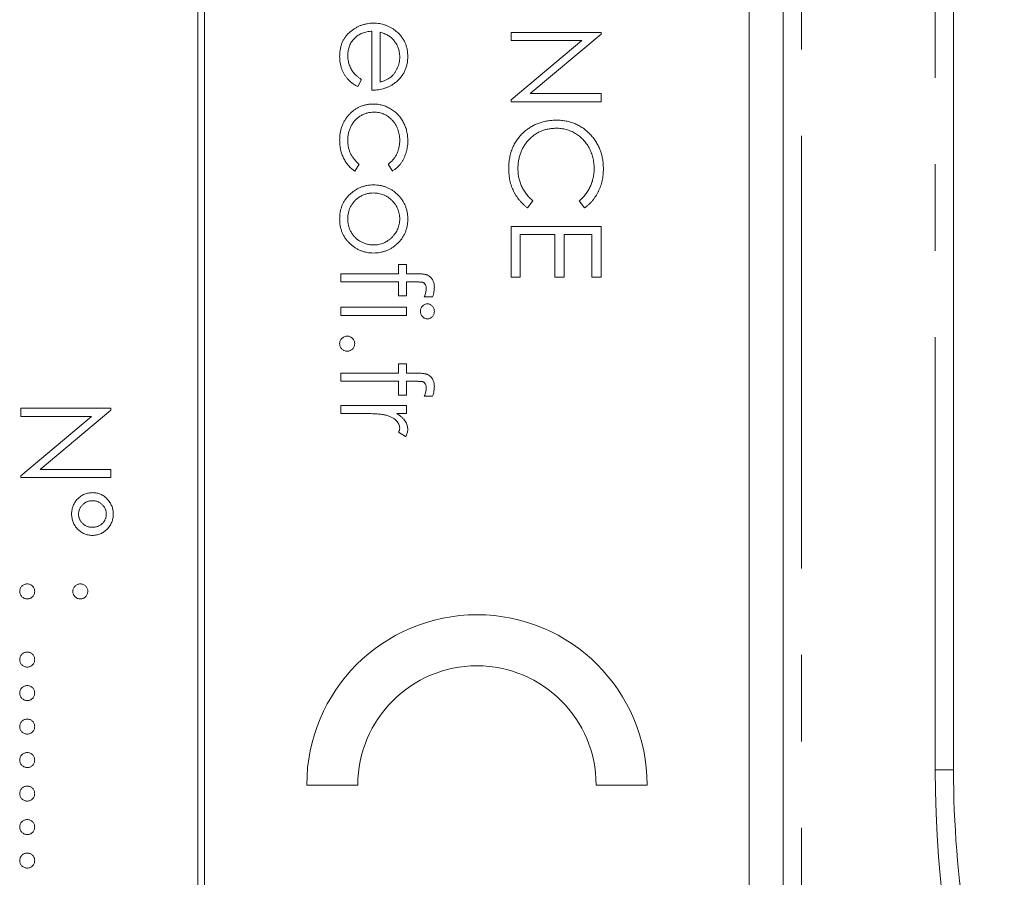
# Model space of a CAD drawing. Header units: millimetres. Extents: x -21 to 335, y -21 to 379.
# Tile 14 of 30: x 49 to 63, y 250 to 262. Entities that reach past the tile are written whole.
import ezdxf

# ---------------------------------------------------------------- set-up
doc = ezdxf.new("R2010")
doc.units = ezdxf.units.MM
doc.linetypes.add('PHANTOM', pattern=[12.7, 6.35, -1.27, 1.27, -1.27, 1.27, -1.27])

msp = doc.modelspace()

# ---------------------------------------------------------------- linework, layer by layer
at = {"color": 7, "linetype": 'Continuous', "lineweight": 15}
for p, q in [((59.75, 304.19), (59.75, 240.19)), ((62.25, 304.19), (62.25, 251.394)), ((51.15, 300.17), (51.15, 240.17)), ((51.25, 240.17), (51.25, 300.17)), ((59.25, 242.17), (59.25, 298.17)), ((53.708, 261.373), (53.708, 262.238)), ((53.827, 262.225), (53.827, 261.491)), ((55.75, 262.221), (57.073, 262.221)), ((55.75, 262.102), (55.75, 262.221)), ((57.073, 262.221), (57.073, 262.196)), ((55.75, 261.23), (56.789, 262.102)), ((56.789, 262.102), (55.75, 262.102)), ((57.073, 262.196), (56.032, 261.322)), ((53.555, 261.529), (53.5, 261.424)), ((55.75, 261.203), (55.75, 261.23)), ((57.073, 261.203), (55.75, 261.203)), ((56.032, 261.322), (57.073, 261.322)), ((57.073, 261.322), (57.073, 261.203)), ((53.521, 260.285), (53.456, 260.185)), ((54.007, 260.185), (53.945, 260.285)), ((56.072, 259.747), (55.994, 259.643)), ((56.83, 259.643), (56.751, 259.747)), ((55.75, 259.371), (57.073, 259.371)), ((55.75, 258.625), (55.75, 259.371)), ((57.073, 259.371), (57.073, 258.625)), ((55.886, 259.253), (55.886, 258.625)), ((56.394, 259.253), (55.886, 259.253)), ((56.394, 258.625), (56.394, 259.253)), ((56.937, 259.253), (56.53, 259.253)), ((56.53, 259.253), (56.53, 258.625)), ((56.937, 258.625), (56.937, 259.253)), ((54.098, 258.812), (54.217, 258.812)), ((54.098, 258.676), (54.098, 258.812)), ((54.217, 258.812), (54.217, 258.676)), ((53.25, 258.676), (54.098, 258.676)), ((53.25, 258.557), (53.25, 258.676)), ((54.217, 258.676), (54.371, 258.676)), ((55.886, 258.625), (55.75, 258.625)), ((56.53, 258.625), (56.394, 258.625)), ((57.073, 258.625), (56.937, 258.625)), ((54.098, 258.557), (53.25, 258.557)), ((54.098, 258.354), (54.098, 258.557)), ((54.217, 258.556), (54.217, 258.354)), ((54.351, 258.556), (54.217, 258.556)), ((54.217, 258.354), (54.098, 258.354)), ((54.599, 258.337), (54.475, 258.337)), ((53.25, 258.065), (53.25, 258.184)), ((53.25, 258.184), (54.217, 258.184)), ((54.217, 258.184), (54.217, 258.065)), ((54.217, 258.065), (53.25, 258.065)), ((54.098, 257.217), (54.098, 257.353)), ((54.098, 257.353), (54.217, 257.353)), ((54.217, 257.353), (54.217, 257.217)), ((53.25, 257.099), (53.25, 257.217)), ((53.25, 257.217), (54.098, 257.217)), ((54.217, 257.217), (54.371, 257.217)), ((54.098, 257.098), (53.25, 257.099)), ((54.098, 256.895), (54.098, 257.098)), ((54.351, 257.098), (54.217, 257.098)), ((54.217, 257.098), (54.217, 256.895)), ((54.217, 256.895), (54.098, 256.895)), ((54.599, 256.878), (54.475, 256.878)), ((53.25, 256.624), (53.25, 256.742)), ((53.25, 256.742), (54.217, 256.742)), ((54.217, 256.742), (54.217, 256.624)), ((48.55, 256.701), (49.873, 256.701)), ((48.55, 256.582), (48.55, 256.701)), ((48.55, 255.711), (49.589, 256.582)), ((49.589, 256.582), (48.55, 256.582)), ((49.873, 256.676), (48.832, 255.802)), ((49.873, 256.701), (49.873, 256.676)), ((53.575, 256.624), (53.25, 256.624)), ((54.217, 256.624), (54.074, 256.624)), ((54.201, 256.285), (54.098, 256.35)), ((48.55, 255.684), (48.55, 255.711)), ((48.832, 255.802), (49.873, 255.802)), ((49.873, 255.802), (49.873, 255.684)), ((49.873, 255.684), (48.55, 255.684)), ((52.75, 251.17), (53.5, 251.17)), ((57, 251.17), (57.75, 251.17))]:
    msp.add_line(p, q, dxfattribs=at)
at = {"color": 8, "linetype": 'PHANTOM', "lineweight": 0}
for p, q in [((60.018, 228.951), (60.018, 304.19)), ((61.982, 251.394), (61.982, 304.19)), ((61.982, 251.394), (62.25, 251.394))]:
    msp.add_line(p, q, dxfattribs=at)
at = {"color": 7, "linetype": 'Continuous', "lineweight": 15}
for centre, radius, start, end in [((55.25, 251.17), 2.5, 0, 180), ((55.25, 251.17), 1.75, 0, 180), ((77.25, 251.394), 15, 180, 198.1441)]:
    msp.add_arc(centre, radius, start, end, dxfattribs=at)
at = {"color": 8, "linetype": 'PHANTOM', "lineweight": 0}
msp.add_arc((78.982, 251.394), 17, 180, 197.2676, dxfattribs=at)
at = {"color": 7, "linetype": 'Continuous', "lineweight": 15}
for points, knots in [([(53.233, 261.87), (53.233, 261.889), (53.234, 261.925), (53.242, 261.978), (53.254, 262.027), (53.27, 262.074), (53.292, 262.117), (53.318, 262.157), (53.349, 262.195), (53.385, 262.228), (53.424, 262.258), (53.464, 262.284), (53.505, 262.307), (53.548, 262.325), (53.592, 262.339), (53.637, 262.349), (53.683, 262.355), (53.715, 262.356), (53.731, 262.356)], [0, 0, 0, 0, 0.071579, 0.139629, 0.204797, 0.268135, 0.329814, 0.391301, 0.453434, 0.516552, 0.579631, 0.641119, 0.701294, 0.76081, 0.819932, 0.87892, 0.938983, 1, 1, 1, 1]), ([(53.731, 262.356), (53.746, 262.356), (53.775, 262.355), (53.819, 262.35), (53.861, 262.341), (53.902, 262.329), (53.942, 262.313), (53.981, 262.294), (54.018, 262.271), (54.042, 262.254), (54.054, 262.245)], [0, 0, 0, 0, 0.128045, 0.253768, 0.377428, 0.500551, 0.623296, 0.746578, 0.872348, 1, 1, 1, 1]), ([(53.708, 262.238), (53.695, 262.237), (53.67, 262.236), (53.633, 262.231), (53.599, 262.222), (53.566, 262.21), (53.534, 262.196), (53.505, 262.179), (53.477, 262.158), (53.451, 262.134), (53.428, 262.108), (53.408, 262.081), (53.39, 262.052), (53.376, 262.021), (53.365, 261.989), (53.358, 261.956), (53.353, 261.921), (53.352, 261.897), (53.352, 261.885)], [0, 0, 0, 0, 0.068385, 0.134476, 0.198391, 0.260753, 0.321829, 0.383037, 0.444653, 0.507398, 0.569825, 0.630778, 0.690929, 0.750945, 0.811049, 0.872331, 0.935004, 1, 1, 1, 1]), ([(54.024, 262.11), (54.019, 262.116), (54.007, 262.129), (53.987, 262.146), (53.966, 262.163), (53.942, 262.178), (53.916, 262.191), (53.888, 262.204), (53.858, 262.215), (53.837, 262.222), (53.827, 262.225)], [0, 0, 0, 0, 0.109984, 0.22258, 0.3385, 0.458709, 0.585535, 0.717518, 0.854667, 1, 1, 1, 1]), ([(54.054, 262.245), (54.068, 262.233), (54.096, 262.209), (54.133, 262.17), (54.164, 262.126), (54.19, 262.08), (54.209, 262.031), (54.224, 261.979), (54.232, 261.924), (54.233, 261.886), (54.234, 261.867)], [0, 0, 0, 0, 0.128835, 0.253589, 0.374643, 0.49534, 0.616325, 0.739759, 0.866842, 1, 1, 1, 1]), ([(54.115, 261.861), (54.115, 261.873), (54.114, 261.896), (54.11, 261.931), (54.103, 261.964), (54.093, 261.996), (54.08, 262.026), (54.065, 262.056), (54.046, 262.084), (54.032, 262.101), (54.024, 262.11)], [0, 0, 0, 0, 0.131092, 0.259141, 0.384162, 0.505992, 0.629098, 0.750669, 0.874039, 1, 1, 1, 1]), ([(53.5, 261.424), (53.485, 261.432), (53.456, 261.448), (53.416, 261.476), (53.38, 261.506), (53.349, 261.538), (53.322, 261.572), (53.299, 261.608), (53.279, 261.646), (53.262, 261.686), (53.249, 261.728), (53.24, 261.773), (53.234, 261.821), (53.233, 261.853), (53.233, 261.87)], [0, 0, 0, 0, 0.09337, 0.181661, 0.265874, 0.346355, 0.4246, 0.501903, 0.579992, 0.658443, 0.738672, 0.821894, 0.908801, 1, 1, 1, 1]), ([(53.352, 261.885), (53.352, 261.873), (53.352, 261.85), (53.357, 261.815), (53.364, 261.78), (53.374, 261.746), (53.386, 261.714), (53.4, 261.684), (53.416, 261.657), (53.434, 261.631), (53.457, 261.606), (53.484, 261.581), (53.517, 261.554), (53.542, 261.538), (53.555, 261.529)], [0, 0, 0, 0, 0.082592, 0.163879, 0.245659, 0.327726, 0.40861, 0.485749, 0.559169, 0.630268, 0.705306, 0.792065, 0.889796, 1, 1, 1, 1]), ([(53.827, 261.491), (53.842, 261.496), (53.873, 261.504), (53.915, 261.522), (53.952, 261.541), (53.984, 261.565), (54.013, 261.591), (54.038, 261.621), (54.061, 261.656), (54.08, 261.693), (54.096, 261.733), (54.107, 261.775), (54.114, 261.818), (54.115, 261.847), (54.115, 261.861)], [0, 0, 0, 0, 0.09624, 0.185231, 0.267501, 0.3444, 0.419595, 0.496891, 0.576638, 0.660268, 0.745387, 0.83004, 0.914474, 1, 1, 1, 1]), ([(54.234, 261.867), (54.233, 261.847), (54.232, 261.808), (54.223, 261.752), (54.208, 261.698), (54.187, 261.647), (54.16, 261.6), (54.127, 261.556), (54.088, 261.514), (54.059, 261.49), (54.043, 261.478)], [0, 0, 0, 0, 0.1320402, 0.2590328, 0.3818798, 0.5022584, 0.6227522, 0.7447426, 0.8701089, 1, 1, 1, 1]), ([(54.043, 261.478), (54.032, 261.469), (54.009, 261.453), (53.972, 261.432), (53.933, 261.414), (53.892, 261.399), (53.849, 261.388), (53.804, 261.379), (53.757, 261.374), (53.724, 261.373), (53.708, 261.373)], [0, 0, 0, 0, 0.1185218, 0.2362548, 0.3561744, 0.4772497, 0.6015399, 0.7296184, 0.8621583, 1, 1, 1, 1]), ([(53.233, 260.638), (53.233, 260.657), (53.234, 260.693), (53.241, 260.747), (53.252, 260.798), (53.268, 260.848), (53.288, 260.894), (53.313, 260.938), (53.342, 260.98), (53.376, 261.018), (53.412, 261.054), (53.451, 261.084), (53.492, 261.111), (53.535, 261.132), (53.58, 261.149), (53.627, 261.16), (53.675, 261.168), (53.709, 261.169), (53.725, 261.169)], [0, 0, 0, 0, 0.069559, 0.136335, 0.201096, 0.26445, 0.327005, 0.389391, 0.451976, 0.51567, 0.578973, 0.640167, 0.69974, 0.758685, 0.81782, 0.876984, 0.937634, 1, 1, 1, 1]), ([(53.725, 261.169), (53.737, 261.169), (53.76, 261.169), (53.793, 261.165), (53.826, 261.16), (53.859, 261.152), (53.891, 261.142), (53.922, 261.13), (53.953, 261.115), (53.982, 261.099), (54.011, 261.081), (54.038, 261.06), (54.064, 261.039), (54.088, 261.015), (54.11, 260.99), (54.131, 260.963), (54.15, 260.934), (54.168, 260.904), (54.183, 260.873), (54.197, 260.841), (54.208, 260.808), (54.217, 260.773), (54.225, 260.738), (54.23, 260.702), (54.233, 260.666), (54.234, 260.641), (54.234, 260.628)], [0, 0, 0, 0, 0.041291, 0.082136, 0.122636, 0.162831, 0.203007, 0.243526, 0.284173, 0.32541, 0.366855, 0.407551, 0.448187, 0.488683, 0.529015, 0.569843, 0.61137, 0.653238, 0.695446, 0.737751, 0.780043, 0.822807, 0.865978, 0.909595, 0.954231, 1, 1, 1, 1]), ([(53.736, 261.05), (53.719, 261.05), (53.685, 261.048), (53.636, 261.038), (53.588, 261.021), (53.542, 260.997), (53.499, 260.968), (53.461, 260.933), (53.428, 260.893), (53.401, 260.848), (53.379, 260.799), (53.363, 260.747), (53.354, 260.693), (53.352, 260.655), (53.352, 260.636)], [0, 0, 0, 0, 0.080525, 0.159965, 0.240321, 0.322529, 0.405024, 0.486597, 0.567865, 0.651333, 0.736238, 0.821529, 0.909005, 1, 1, 1, 1]), ([(54.115, 260.637), (54.115, 260.651), (54.114, 260.68), (54.109, 260.722), (54.1, 260.762), (54.088, 260.8), (54.072, 260.836), (54.053, 260.87), (54.031, 260.903), (54.005, 260.933), (53.977, 260.961), (53.947, 260.984), (53.915, 261.005), (53.882, 261.021), (53.848, 261.035), (53.812, 261.044), (53.774, 261.049), (53.749, 261.05), (53.736, 261.05)], [0, 0, 0, 0, 0.069522, 0.136921, 0.201969, 0.265462, 0.328248, 0.390817, 0.45355, 0.517542, 0.580738, 0.641922, 0.701597, 0.760313, 0.818757, 0.877718, 0.938094, 1, 1, 1, 1]), ([(55.947, 260.764), (55.964, 260.777), (55.997, 260.804), (56.05, 260.838), (56.105, 260.867), (56.163, 260.891), (56.223, 260.909), (56.286, 260.922), (56.352, 260.93), (56.397, 260.931), (56.419, 260.932)], [0, 0, 0, 0, 0.124329, 0.247156, 0.36878, 0.490734, 0.613614, 0.738958, 0.867311, 1, 1, 1, 1]), ([(56.419, 260.932), (56.443, 260.931), (56.49, 260.93), (56.558, 260.92), (56.624, 260.904), (56.687, 260.882), (56.747, 260.853), (56.804, 260.818), (56.859, 260.777), (56.909, 260.729), (56.955, 260.677), (56.996, 260.622), (57.03, 260.562), (57.058, 260.5), (57.08, 260.435), (57.096, 260.366), (57.105, 260.294), (57.106, 260.245), (57.107, 260.22)], [0, 0, 0, 0, 0.064558, 0.127014, 0.187955, 0.248014, 0.307748, 0.368235, 0.42947, 0.492743, 0.556258, 0.618217, 0.679655, 0.741246, 0.803415, 0.866815, 0.932328, 1, 1, 1, 1]), ([(56.41, 260.813), (56.391, 260.812), (56.352, 260.812), (56.296, 260.803), (56.242, 260.791), (56.191, 260.772), (56.142, 260.748), (56.096, 260.719), (56.052, 260.684), (56.011, 260.645), (55.974, 260.602), (55.941, 260.555), (55.913, 260.506), (55.891, 260.454), (55.873, 260.399), (55.861, 260.342), (55.853, 260.281), (55.852, 260.24), (55.852, 260.219)], [0, 0, 0, 0, 0.064323, 0.12629, 0.186726, 0.246146, 0.305576, 0.365429, 0.426326, 0.48884, 0.551725, 0.613919, 0.675484, 0.737334, 0.800229, 0.864502, 0.931041, 1, 1, 1, 1]), ([(56.971, 260.227), (56.971, 260.241), (56.971, 260.267), (56.967, 260.306), (56.961, 260.345), (56.953, 260.382), (56.942, 260.419), (56.929, 260.455), (56.914, 260.491), (56.897, 260.525), (56.877, 260.559), (56.856, 260.59), (56.833, 260.619), (56.809, 260.647), (56.783, 260.673), (56.755, 260.697), (56.725, 260.718), (56.695, 260.738), (56.663, 260.756), (56.629, 260.771), (56.595, 260.784), (56.56, 260.795), (56.524, 260.803), (56.487, 260.809), (56.449, 260.813), (56.423, 260.813), (56.41, 260.813)], [0, 0, 0, 0, 0.043955, 0.087502, 0.130463, 0.172752, 0.215403, 0.25765, 0.300153, 0.343121, 0.385925, 0.427686, 0.468818, 0.509492, 0.549883, 0.58998, 0.630405, 0.670869, 0.711384, 0.751627, 0.791776, 0.832459, 0.873319, 0.914543, 0.956924, 1, 1, 1, 1]), ([(53.456, 260.185), (53.448, 260.191), (53.43, 260.203), (53.406, 260.223), (53.383, 260.244), (53.362, 260.267), (53.342, 260.29), (53.324, 260.316), (53.307, 260.343), (53.291, 260.372), (53.277, 260.401), (53.266, 260.432), (53.255, 260.464), (53.247, 260.497), (53.241, 260.53), (53.237, 260.565), (53.233, 260.601), (53.233, 260.626), (53.233, 260.638)], [0, 0, 0, 0, 0.059633, 0.119069, 0.178197, 0.236957, 0.295932, 0.355856, 0.416473, 0.477742, 0.539903, 0.602538, 0.665422, 0.729765, 0.794829, 0.861827, 0.930011, 1, 1, 1, 1]), ([(53.352, 260.636), (53.352, 260.618), (53.353, 260.584), (53.361, 260.534), (53.375, 260.486), (53.393, 260.44), (53.417, 260.397), (53.447, 260.357), (53.481, 260.319), (53.508, 260.296), (53.521, 260.285)], [0, 0, 0, 0, 0.129981, 0.255447, 0.377298, 0.498442, 0.619372, 0.741857, 0.868564, 1, 1, 1, 1]), ([(53.945, 260.285), (53.959, 260.296), (53.986, 260.317), (54.02, 260.354), (54.05, 260.394), (54.074, 260.437), (54.092, 260.483), (54.105, 260.532), (54.114, 260.583), (54.115, 260.619), (54.115, 260.637)], [0, 0, 0, 0, 0.128324, 0.252584, 0.373506, 0.493364, 0.614609, 0.73847, 0.865995, 1, 1, 1, 1]), ([(54.234, 260.628), (54.233, 260.612), (54.233, 260.581), (54.227, 260.534), (54.218, 260.488), (54.205, 260.443), (54.189, 260.4), (54.171, 260.36), (54.151, 260.324), (54.128, 260.291), (54.103, 260.261), (54.074, 260.233), (54.042, 260.207), (54.019, 260.193), (54.007, 260.185)], [0, 0, 0, 0, 0.091269, 0.182081, 0.27191, 0.362049, 0.450066, 0.533976, 0.613602, 0.690198, 0.765413, 0.841437, 0.919733, 1, 1, 1, 1]), ([(55.716, 260.218), (55.716, 260.233), (55.716, 260.261), (55.72, 260.302), (55.724, 260.343), (55.73, 260.382), (55.738, 260.42), (55.748, 260.457), (55.76, 260.493), (55.774, 260.528), (55.789, 260.561), (55.806, 260.594), (55.825, 260.625), (55.846, 260.655), (55.869, 260.684), (55.893, 260.712), (55.919, 260.739), (55.938, 260.756), (55.947, 260.764)], [0, 0, 0, 0, 0.069663, 0.13775, 0.203917, 0.26878, 0.332414, 0.394754, 0.45618, 0.516996, 0.577396, 0.637198, 0.696999, 0.756756, 0.816554, 0.876948, 0.938132, 1, 1, 1, 1]), ([(55.994, 259.643), (55.983, 259.651), (55.961, 259.668), (55.931, 259.695), (55.902, 259.723), (55.876, 259.753), (55.851, 259.785), (55.828, 259.818), (55.807, 259.853), (55.788, 259.889), (55.771, 259.926), (55.757, 259.965), (55.744, 260.004), (55.734, 260.045), (55.726, 260.087), (55.72, 260.13), (55.717, 260.174), (55.716, 260.203), (55.716, 260.218)], [0, 0, 0, 0, 0.061674, 0.123053, 0.183475, 0.243727, 0.304279, 0.364863, 0.425946, 0.487391, 0.54922, 0.611144, 0.673529, 0.736961, 0.800785, 0.866013, 0.932101, 1, 1, 1, 1]), ([(55.852, 260.219), (55.852, 260.196), (55.854, 260.151), (55.864, 260.084), (55.882, 260.02), (55.906, 259.959), (55.937, 259.901), (55.975, 259.846), (56.02, 259.794), (56.055, 259.763), (56.072, 259.747)], [0, 0, 0, 0, 0.128515, 0.252949, 0.374755, 0.49594, 0.617181, 0.740909, 0.867811, 1, 1, 1, 1]), ([(56.751, 259.747), (56.759, 259.754), (56.777, 259.769), (56.802, 259.792), (56.825, 259.817), (56.846, 259.843), (56.866, 259.87), (56.884, 259.898), (56.9, 259.927), (56.92, 259.967), (56.941, 260.02), (56.958, 260.087), (56.969, 260.156), (56.971, 260.203), (56.971, 260.227)], [0, 0, 0, 0, 0.063163, 0.125475, 0.187121, 0.248294, 0.309295, 0.36985, 0.430973, 0.492456, 0.616148, 0.740844, 0.868183, 1, 1, 1, 1]), ([(57.107, 260.22), (57.107, 260.205), (57.106, 260.175), (57.103, 260.13), (57.097, 260.087), (57.089, 260.045), (57.079, 260.003), (57.066, 259.963), (57.051, 259.924), (57.034, 259.887), (57.015, 259.85), (56.994, 259.816), (56.972, 259.783), (56.947, 259.751), (56.921, 259.721), (56.892, 259.693), (56.862, 259.667), (56.841, 259.651), (56.83, 259.643)], [0, 0, 0, 0, 0.068548, 0.135683, 0.201215, 0.265682, 0.329267, 0.392395, 0.45507, 0.517127, 0.57879, 0.63974, 0.700192, 0.759806, 0.819628, 0.879355, 0.939512, 1, 1, 1, 1]), ([(53.233, 259.481), (53.233, 259.499), (53.234, 259.534), (53.241, 259.586), (53.253, 259.635), (53.27, 259.682), (53.29, 259.726), (53.316, 259.768), (53.347, 259.807), (53.382, 259.843), (53.42, 259.875), (53.459, 259.904), (53.501, 259.928), (53.544, 259.948), (53.588, 259.963), (53.634, 259.974), (53.682, 259.981), (53.714, 259.982), (53.731, 259.982)], [0, 0, 0, 0, 0.068742, 0.134635, 0.198324, 0.260825, 0.322714, 0.384555, 0.446913, 0.510958, 0.574931, 0.636685, 0.697483, 0.757134, 0.816966, 0.876818, 0.937663, 1, 1, 1, 1]), ([(53.731, 259.982), (53.747, 259.981), (53.779, 259.981), (53.826, 259.974), (53.872, 259.964), (53.916, 259.949), (53.958, 259.931), (53.998, 259.908), (54.037, 259.881), (54.061, 259.86), (54.074, 259.849)], [0, 0, 0, 0, 0.128919, 0.255238, 0.378679, 0.501088, 0.622714, 0.746241, 0.871589, 1, 1, 1, 1]), ([(53.73, 259.863), (53.713, 259.863), (53.679, 259.861), (53.63, 259.852), (53.583, 259.835), (53.537, 259.813), (53.495, 259.785), (53.458, 259.753), (53.426, 259.715), (53.399, 259.674), (53.378, 259.629), (53.363, 259.582), (53.353, 259.532), (53.352, 259.499), (53.352, 259.482)], [0, 0, 0, 0, 0.084733, 0.168179, 0.251488, 0.335841, 0.419834, 0.502345, 0.583649, 0.665931, 0.748717, 0.831047, 0.91441, 1, 1, 1, 1]), ([(54.115, 259.482), (54.115, 259.494), (54.114, 259.52), (54.108, 259.557), (54.1, 259.593), (54.087, 259.627), (54.072, 259.661), (54.052, 259.692), (54.029, 259.723), (54.003, 259.751), (53.974, 259.777), (53.944, 259.8), (53.912, 259.82), (53.878, 259.836), (53.843, 259.848), (53.807, 259.857), (53.769, 259.862), (53.743, 259.863), (53.73, 259.863)], [0, 0, 0, 0, 0.063846, 0.126044, 0.187165, 0.247399, 0.30838, 0.36978, 0.432584, 0.497641, 0.562401, 0.625557, 0.687332, 0.748313, 0.809791, 0.871768, 0.934836, 1, 1, 1, 1]), ([(54.074, 259.849), (54.086, 259.837), (54.112, 259.813), (54.144, 259.772), (54.172, 259.73), (54.194, 259.685), (54.212, 259.637), (54.225, 259.587), (54.233, 259.535), (54.233, 259.499), (54.234, 259.481)], [0, 0, 0, 0, 0.128498, 0.252713, 0.374819, 0.496436, 0.617911, 0.741288, 0.8687, 1, 1, 1, 1]), ([(53.731, 258.981), (53.714, 258.982), (53.682, 258.982), (53.634, 258.989), (53.588, 259), (53.544, 259.015), (53.501, 259.035), (53.459, 259.059), (53.42, 259.088), (53.382, 259.121), (53.347, 259.157), (53.317, 259.196), (53.29, 259.237), (53.27, 259.281), (53.253, 259.327), (53.241, 259.376), (53.234, 259.428), (53.233, 259.463), (53.233, 259.481)], [0, 0, 0, 0, 0.062416, 0.123337, 0.183265, 0.243172, 0.302898, 0.363774, 0.425605, 0.489659, 0.553785, 0.616222, 0.677854, 0.739517, 0.802097, 0.865866, 0.931508, 1, 1, 1, 1]), ([(53.352, 259.482), (53.352, 259.464), (53.353, 259.431), (53.363, 259.381), (53.378, 259.334), (53.399, 259.29), (53.426, 259.248), (53.458, 259.211), (53.496, 259.178), (53.537, 259.15), (53.582, 259.128), (53.63, 259.112), (53.679, 259.102), (53.713, 259.101), (53.73, 259.1)], [0, 0, 0, 0, 0.085606, 0.168983, 0.250908, 0.333708, 0.416005, 0.49766, 0.579893, 0.663902, 0.748466, 0.831791, 0.915252, 1, 1, 1, 1]), ([(53.73, 259.1), (53.743, 259.1), (53.769, 259.101), (53.807, 259.106), (53.843, 259.115), (53.878, 259.127), (53.912, 259.143), (53.943, 259.163), (53.974, 259.186), (54.003, 259.212), (54.029, 259.241), (54.052, 259.271), (54.071, 259.303), (54.088, 259.336), (54.1, 259.371), (54.108, 259.406), (54.114, 259.444), (54.115, 259.469), (54.115, 259.482)], [0, 0, 0, 0, 0.065185, 0.128274, 0.19027, 0.251768, 0.312769, 0.374793, 0.43797, 0.503047, 0.568125, 0.63095, 0.692369, 0.752973, 0.813641, 0.874355, 0.936573, 1, 1, 1, 1]), ([(54.234, 259.481), (54.233, 259.463), (54.233, 259.427), (54.224, 259.375), (54.212, 259.326), (54.195, 259.278), (54.172, 259.233), (54.145, 259.191), (54.112, 259.15), (54.087, 259.126), (54.074, 259.114)], [0, 0, 0, 0, 0.131751, 0.258332, 0.382134, 0.503804, 0.624693, 0.746871, 0.871514, 1, 1, 1, 1]), ([(54.074, 259.114), (54.062, 259.103), (54.038, 259.082), (53.999, 259.055), (53.959, 259.032), (53.916, 259.014), (53.872, 258.999), (53.826, 258.989), (53.779, 258.982), (53.747, 258.982), (53.731, 258.981)], [0, 0, 0, 0, 0.1281573, 0.2538344, 0.3765056, 0.4985337, 0.6213677, 0.7445647, 0.8706338, 1, 1, 1, 1]), ([(54.371, 258.676), (54.38, 258.676), (54.396, 258.676), (54.42, 258.675), (54.442, 258.674), (54.462, 258.671), (54.48, 258.669), (54.496, 258.665), (54.51, 258.662), (54.526, 258.656), (54.545, 258.646), (54.564, 258.631), (54.582, 258.614), (54.597, 258.592), (54.609, 258.568), (54.618, 258.541), (54.623, 258.512), (54.623, 258.492), (54.624, 258.481)], [0, 0, 0, 0, 0.0697749, 0.1338564, 0.1929478, 0.247916, 0.2966423, 0.3415044, 0.3816302, 0.4169048, 0.4831733, 0.5489167, 0.6160616, 0.6863021, 0.7596451, 0.8353896, 0.9149745, 1, 1, 1, 1]), ([(54.505, 258.457), (54.505, 258.463), (54.504, 258.474), (54.502, 258.491), (54.497, 258.506), (54.491, 258.519), (54.482, 258.53), (54.474, 258.539), (54.465, 258.546), (54.457, 258.55), (54.449, 258.552), (54.441, 258.553), (54.431, 258.554), (54.419, 258.555), (54.405, 258.556), (54.388, 258.556), (54.37, 258.557), (54.358, 258.556), (54.351, 258.556)], [0, 0, 0, 0, 0.082, 0.158724, 0.229424, 0.297719, 0.360776, 0.416988, 0.468546, 0.516675, 0.544534, 0.581509, 0.628334, 0.683433, 0.749506, 0.822818, 0.907151, 1, 1, 1, 1]), ([(54.475, 258.337), (54.48, 258.348), (54.488, 258.369), (54.498, 258.401), (54.504, 258.43), (54.505, 258.448), (54.505, 258.457)], [0, 0, 0, 0, 0.291371, 0.553028, 0.789011, 1, 1, 1, 1]), ([(54.624, 258.481), (54.623, 258.471), (54.623, 258.449), (54.618, 258.414), (54.61, 258.376), (54.603, 258.35), (54.599, 258.337)], [0, 0, 0, 0, 0.216182, 0.453863, 0.714999, 1, 1, 1, 1]), ([(54.42, 258.125), (54.421, 258.133), (54.421, 258.147), (54.427, 258.167), (54.437, 258.186), (54.45, 258.203), (54.465, 258.217), (54.483, 258.227), (54.502, 258.234), (54.515, 258.235), (54.522, 258.235)], [0, 0, 0, 0, 0.131867, 0.256661, 0.384213, 0.513365, 0.640443, 0.761085, 0.879146, 1, 1, 1, 1]), ([(54.522, 258.235), (54.528, 258.235), (54.542, 258.234), (54.561, 258.227), (54.579, 258.217), (54.594, 258.203), (54.607, 258.186), (54.617, 258.167), (54.623, 258.147), (54.623, 258.133), (54.624, 258.125)], [0, 0, 0, 0, 0.12329, 0.242149, 0.363437, 0.489745, 0.618115, 0.744894, 0.868932, 1, 1, 1, 1]), ([(54.522, 258.014), (54.515, 258.015), (54.502, 258.016), (54.483, 258.022), (54.465, 258.032), (54.45, 258.047), (54.437, 258.064), (54.427, 258.083), (54.421, 258.103), (54.421, 258.118), (54.42, 258.125)], [0, 0, 0, 0, 0.120162, 0.237546, 0.357497, 0.484917, 0.613329, 0.74015, 0.867301, 1, 1, 1, 1]), ([(54.624, 258.125), (54.623, 258.118), (54.623, 258.103), (54.617, 258.083), (54.607, 258.064), (54.594, 258.047), (54.579, 258.032), (54.561, 258.022), (54.542, 258.016), (54.528, 258.015), (54.522, 258.014)], [0, 0, 0, 0, 0.131899, 0.258284, 0.384341, 0.51198, 0.638632, 0.75923, 0.877412, 1, 1, 1, 1]), ([(53.233, 257.65), (53.233, 257.657), (53.234, 257.672), (53.241, 257.692), (53.251, 257.711), (53.265, 257.728), (53.282, 257.742), (53.301, 257.753), (53.322, 257.759), (53.336, 257.76), (53.343, 257.76)], [0, 0, 0, 0, 0.1277566, 0.2494144, 0.3727965, 0.5001113, 0.6286099, 0.7506434, 0.8737684, 1, 1, 1, 1]), ([(53.343, 257.76), (53.351, 257.76), (53.365, 257.759), (53.386, 257.753), (53.405, 257.742), (53.422, 257.728), (53.436, 257.711), (53.446, 257.692), (53.452, 257.672), (53.453, 257.657), (53.454, 257.65)], [0, 0, 0, 0, 0.129097, 0.252046, 0.373905, 0.501038, 0.628171, 0.751376, 0.872426, 1, 1, 1, 1]), ([(53.343, 257.54), (53.336, 257.54), (53.322, 257.541), (53.301, 257.547), (53.282, 257.558), (53.265, 257.571), (53.251, 257.588), (53.241, 257.607), (53.234, 257.628), (53.233, 257.642), (53.233, 257.65)], [0, 0, 0, 0, 0.126178, 0.248821, 0.37154, 0.499984, 0.627244, 0.749226, 0.872298, 1, 1, 1, 1]), ([(53.454, 257.65), (53.453, 257.642), (53.452, 257.628), (53.446, 257.607), (53.436, 257.588), (53.422, 257.571), (53.405, 257.558), (53.386, 257.547), (53.365, 257.541), (53.351, 257.54), (53.343, 257.54)], [0, 0, 0, 0, 0.127519, 0.249986, 0.371792, 0.49887, 0.625948, 0.748492, 0.870959, 1, 1, 1, 1]), ([(54.371, 257.217), (54.38, 257.217), (54.396, 257.217), (54.42, 257.216), (54.442, 257.215), (54.462, 257.213), (54.48, 257.21), (54.496, 257.207), (54.51, 257.203), (54.526, 257.197), (54.545, 257.188), (54.564, 257.173), (54.582, 257.155), (54.597, 257.134), (54.609, 257.109), (54.618, 257.083), (54.623, 257.053), (54.623, 257.033), (54.624, 257.023)], [0, 0, 0, 0, 0.0697749, 0.1338564, 0.1929478, 0.247916, 0.2966423, 0.3415044, 0.3816302, 0.4169048, 0.4831733, 0.5489167, 0.6160616, 0.6863021, 0.7596451, 0.8353896, 0.9149745, 1, 1, 1, 1]), ([(54.505, 256.998), (54.505, 257.004), (54.504, 257.016), (54.502, 257.032), (54.497, 257.047), (54.491, 257.06), (54.482, 257.071), (54.474, 257.081), (54.465, 257.087), (54.457, 257.091), (54.449, 257.093), (54.441, 257.094), (54.431, 257.096), (54.419, 257.096), (54.405, 257.097), (54.388, 257.097), (54.37, 257.098), (54.358, 257.098), (54.351, 257.098)], [0, 0, 0, 0, 0.082, 0.158724, 0.229424, 0.297719, 0.360776, 0.416988, 0.468546, 0.516675, 0.544534, 0.581509, 0.628334, 0.683433, 0.749506, 0.822818, 0.907151, 1, 1, 1, 1]), ([(54.624, 257.023), (54.623, 257.012), (54.623, 256.99), (54.618, 256.955), (54.61, 256.917), (54.603, 256.892), (54.599, 256.878)], [0, 0, 0, 0, 0.216182, 0.453863, 0.714999, 1, 1, 1, 1]), ([(54.475, 256.878), (54.48, 256.889), (54.488, 256.911), (54.498, 256.942), (54.504, 256.971), (54.505, 256.99), (54.505, 256.998)], [0, 0, 0, 0, 0.291371, 0.553028, 0.789011, 1, 1, 1, 1]), ([(53.907, 256.603), (53.899, 256.604), (53.882, 256.608), (53.854, 256.612), (53.82, 256.616), (53.781, 256.619), (53.737, 256.621), (53.688, 256.623), (53.633, 256.624), (53.595, 256.624), (53.575, 256.624)], [0, 0, 0, 0, 0.070855, 0.156938, 0.2586, 0.375891, 0.508166, 0.656238, 0.820177, 1, 1, 1, 1]), ([(54.115, 256.41), (54.114, 256.42), (54.113, 256.439), (54.103, 256.468), (54.086, 256.496), (54.068, 256.518), (54.051, 256.535), (54.035, 256.547), (54.018, 256.558), (53.999, 256.569), (53.979, 256.578), (53.956, 256.587), (53.932, 256.595), (53.915, 256.6), (53.907, 256.603)], [0, 0, 0, 0, 0.093807, 0.191338, 0.295191, 0.410312, 0.47193, 0.536425, 0.603119, 0.674118, 0.749332, 0.828283, 0.91204, 1, 1, 1, 1]), ([(54.074, 256.624), (54.088, 256.615), (54.113, 256.598), (54.147, 256.57), (54.174, 256.542), (54.196, 256.512), (54.213, 256.482), (54.225, 256.451), (54.232, 256.42), (54.233, 256.399), (54.234, 256.388)], [0, 0, 0, 0, 0.160059, 0.306112, 0.438367, 0.560541, 0.675317, 0.786114, 0.892842, 1, 1, 1, 1]), ([(54.098, 256.35), (54.1, 256.355), (54.105, 256.366), (54.111, 256.382), (54.114, 256.397), (54.115, 256.406), (54.115, 256.41)], [0, 0, 0, 0, 0.295139, 0.56023, 0.794983, 1, 1, 1, 1]), ([(54.234, 256.388), (54.233, 256.38), (54.232, 256.363), (54.226, 256.337), (54.215, 256.31), (54.206, 256.293), (54.201, 256.285)], [0, 0, 0, 0, 0.225278, 0.463523, 0.720324, 1, 1, 1, 1]), ([(49.296, 255.15), (49.296, 255.161), (49.297, 255.182), (49.301, 255.213), (49.308, 255.243), (49.318, 255.271), (49.331, 255.299), (49.346, 255.325), (49.364, 255.349), (49.385, 255.372), (49.407, 255.394), (49.431, 255.412), (49.457, 255.428), (49.484, 255.441), (49.512, 255.451), (49.542, 255.458), (49.573, 255.462), (49.593, 255.463), (49.604, 255.463)], [0, 0, 0, 0, 0.065555, 0.129478, 0.191717, 0.253003, 0.313797, 0.375166, 0.43753, 0.501545, 0.565126, 0.627273, 0.688269, 0.748802, 0.809757, 0.871594, 0.934445, 1, 1, 1, 1]), ([(49.604, 255.463), (49.614, 255.463), (49.635, 255.462), (49.664, 255.458), (49.693, 255.45), (49.721, 255.44), (49.747, 255.427), (49.772, 255.411), (49.796, 255.392), (49.818, 255.37), (49.839, 255.346), (49.857, 255.321), (49.872, 255.295), (49.885, 255.268), (49.895, 255.239), (49.902, 255.21), (49.906, 255.179), (49.907, 255.158), (49.907, 255.147)], [0, 0, 0, 0, 0.063376, 0.124566, 0.185441, 0.245343, 0.305371, 0.366677, 0.429563, 0.494398, 0.559738, 0.623039, 0.685369, 0.747142, 0.808915, 0.871118, 0.934469, 1, 1, 1, 1]), ([(49.602, 255.344), (49.595, 255.344), (49.581, 255.344), (49.562, 255.341), (49.542, 255.337), (49.524, 255.33), (49.506, 255.322), (49.489, 255.312), (49.473, 255.3), (49.458, 255.286), (49.444, 255.271), (49.432, 255.255), (49.421, 255.239), (49.413, 255.222), (49.406, 255.204), (49.401, 255.186), (49.399, 255.167), (49.398, 255.154), (49.398, 255.147)], [0, 0, 0, 0, 0.06502, 0.128146, 0.190568, 0.25221, 0.313736, 0.37654, 0.4405, 0.506228, 0.571902, 0.635028, 0.696119, 0.75725, 0.816801, 0.87697, 0.937469, 1, 1, 1, 1]), ([(49.805, 255.147), (49.805, 255.153), (49.804, 255.166), (49.802, 255.186), (49.797, 255.204), (49.791, 255.222), (49.782, 255.239), (49.772, 255.256), (49.76, 255.272), (49.746, 255.286), (49.731, 255.3), (49.714, 255.312), (49.698, 255.322), (49.68, 255.33), (49.661, 255.337), (49.642, 255.341), (49.622, 255.344), (49.608, 255.344), (49.602, 255.344)], [0, 0, 0, 0, 0.0631191, 0.1250408, 0.1849685, 0.2447783, 0.3056648, 0.3672204, 0.4295797, 0.4943772, 0.5592184, 0.6224269, 0.6842573, 0.7462986, 0.8076933, 0.8698654, 0.9344008, 1, 1, 1, 1]), ([(49.602, 254.836), (49.591, 254.836), (49.57, 254.836), (49.54, 254.841), (49.511, 254.848), (49.483, 254.858), (49.456, 254.871), (49.431, 254.887), (49.407, 254.906), (49.384, 254.927), (49.364, 254.951), (49.345, 254.975), (49.33, 255.001), (49.318, 255.029), (49.308, 255.057), (49.301, 255.087), (49.297, 255.118), (49.296, 255.139), (49.296, 255.15)], [0, 0, 0, 0, 0.064644, 0.127202, 0.188677, 0.249283, 0.309724, 0.37042, 0.432638, 0.496759, 0.560989, 0.623519, 0.685051, 0.7465, 0.807773, 0.870178, 0.934271, 1, 1, 1, 1]), ([(49.398, 255.147), (49.398, 255.141), (49.398, 255.128), (49.402, 255.109), (49.406, 255.091), (49.413, 255.074), (49.421, 255.057), (49.431, 255.041), (49.443, 255.025), (49.457, 255.011), (49.472, 254.998), (49.488, 254.986), (49.504, 254.976), (49.522, 254.968), (49.54, 254.962), (49.56, 254.957), (49.579, 254.955), (49.593, 254.954), (49.6, 254.954)], [0, 0, 0, 0, 0.062317, 0.123598, 0.183382, 0.243579, 0.303467, 0.364043, 0.426657, 0.491216, 0.555887, 0.619349, 0.681666, 0.74428, 0.805786, 0.868886, 0.933422, 1, 1, 1, 1]), ([(49.6, 254.954), (49.607, 254.954), (49.621, 254.955), (49.642, 254.957), (49.661, 254.962), (49.68, 254.968), (49.698, 254.976), (49.715, 254.986), (49.731, 254.997), (49.746, 255.01), (49.76, 255.024), (49.772, 255.039), (49.782, 255.056), (49.79, 255.072), (49.797, 255.09), (49.802, 255.108), (49.805, 255.127), (49.805, 255.14), (49.805, 255.147)], [0, 0, 0, 0, 0.068539, 0.134195, 0.198398, 0.260702, 0.322776, 0.384867, 0.447975, 0.512089, 0.575479, 0.637415, 0.697469, 0.75684, 0.816518, 0.875787, 0.937376, 1, 1, 1, 1]), ([(49.907, 255.147), (49.907, 255.137), (49.906, 255.116), (49.902, 255.085), (49.895, 255.056), (49.885, 255.028), (49.872, 255.001), (49.857, 254.974), (49.839, 254.95), (49.818, 254.927), (49.796, 254.905), (49.772, 254.887), (49.746, 254.871), (49.72, 254.858), (49.692, 254.848), (49.663, 254.841), (49.633, 254.836), (49.612, 254.836), (49.602, 254.836)], [0, 0, 0, 0, 0.065527, 0.128875, 0.190543, 0.252313, 0.313091, 0.374945, 0.437802, 0.502322, 0.566778, 0.629416, 0.69043, 0.751186, 0.811411, 0.872678, 0.935563, 1, 1, 1, 1]), ([(48.533, 254.013), (48.533, 254.02), (48.534, 254.035), (48.541, 254.055), (48.551, 254.074), (48.565, 254.091), (48.582, 254.105), (48.601, 254.116), (48.622, 254.122), (48.636, 254.123), (48.643, 254.123)], [0, 0, 0, 0, 0.127757, 0.249414, 0.372796, 0.500111, 0.62861, 0.750643, 0.873768, 1, 1, 1, 1]), ([(48.643, 254.123), (48.651, 254.123), (48.665, 254.122), (48.686, 254.116), (48.705, 254.105), (48.722, 254.091), (48.736, 254.074), (48.746, 254.055), (48.752, 254.035), (48.753, 254.02), (48.754, 254.013)], [0, 0, 0, 0, 0.129097, 0.252046, 0.373905, 0.501038, 0.628171, 0.751376, 0.872426, 1, 1, 1, 1]), ([(49.313, 254.013), (49.314, 254.02), (49.314, 254.035), (49.321, 254.055), (49.331, 254.074), (49.345, 254.091), (49.362, 254.105), (49.381, 254.116), (49.401, 254.122), (49.416, 254.123), (49.423, 254.123)], [0, 0, 0, 0, 0.127574, 0.248624, 0.371829, 0.498962, 0.626095, 0.747954, 0.870903, 1, 1, 1, 1]), ([(49.423, 254.123), (49.431, 254.123), (49.445, 254.122), (49.466, 254.116), (49.485, 254.105), (49.502, 254.091), (49.516, 254.075), (49.526, 254.055), (49.533, 254.035), (49.533, 254.02), (49.534, 254.013)], [0, 0, 0, 0, 0.126257, 0.249407, 0.371465, 0.498805, 0.627129, 0.750535, 0.872218, 1, 1, 1, 1]), ([(48.643, 253.903), (48.636, 253.903), (48.622, 253.904), (48.601, 253.91), (48.582, 253.921), (48.565, 253.934), (48.551, 253.951), (48.541, 253.97), (48.534, 253.991), (48.533, 254.006), (48.533, 254.013)], [0, 0, 0, 0, 0.126178, 0.248821, 0.37154, 0.499984, 0.627244, 0.749226, 0.872298, 1, 1, 1, 1]), ([(48.754, 254.013), (48.753, 254.006), (48.752, 253.991), (48.746, 253.97), (48.736, 253.951), (48.722, 253.935), (48.705, 253.921), (48.686, 253.91), (48.665, 253.904), (48.651, 253.903), (48.643, 253.903)], [0, 0, 0, 0, 0.127519, 0.249986, 0.371792, 0.49887, 0.625948, 0.748492, 0.870959, 1, 1, 1, 1]), ([(49.423, 253.903), (49.416, 253.903), (49.401, 253.904), (49.38, 253.91), (49.362, 253.921), (49.345, 253.935), (49.331, 253.951), (49.32, 253.97), (49.315, 253.991), (49.314, 254.006), (49.313, 254.013)], [0, 0, 0, 0, 0.129041, 0.251508, 0.374052, 0.50113, 0.628208, 0.750014, 0.872481, 1, 1, 1, 1]), ([(49.534, 254.013), (49.533, 254.006), (49.532, 253.991), (49.527, 253.97), (49.516, 253.951), (49.502, 253.935), (49.485, 253.921), (49.466, 253.91), (49.445, 253.904), (49.431, 253.903), (49.423, 253.903)], [0, 0, 0, 0, 0.127519, 0.249986, 0.371792, 0.49887, 0.625948, 0.748492, 0.870959, 1, 1, 1, 1]), ([(48.533, 253.012), (48.533, 253.02), (48.534, 253.034), (48.541, 253.055), (48.551, 253.074), (48.565, 253.091), (48.582, 253.105), (48.601, 253.115), (48.622, 253.121), (48.636, 253.122), (48.643, 253.123)], [0, 0, 0, 0, 0.127757, 0.249414, 0.372796, 0.500111, 0.62861, 0.750643, 0.873768, 1, 1, 1, 1]), ([(48.643, 253.123), (48.651, 253.122), (48.665, 253.121), (48.686, 253.115), (48.705, 253.105), (48.722, 253.091), (48.736, 253.074), (48.746, 253.055), (48.752, 253.034), (48.753, 253.02), (48.754, 253.012)], [0, 0, 0, 0, 0.129097, 0.252046, 0.373905, 0.501038, 0.628171, 0.751376, 0.872426, 1, 1, 1, 1]), ([(48.643, 252.902), (48.636, 252.902), (48.622, 252.903), (48.601, 252.909), (48.582, 252.92), (48.565, 252.934), (48.551, 252.951), (48.541, 252.97), (48.534, 252.99), (48.533, 253.005), (48.533, 253.012)], [0, 0, 0, 0, 0.126178, 0.248821, 0.37154, 0.499984, 0.627244, 0.749226, 0.872298, 1, 1, 1, 1]), ([(48.754, 253.012), (48.753, 253.005), (48.752, 252.99), (48.746, 252.97), (48.736, 252.951), (48.722, 252.934), (48.705, 252.92), (48.686, 252.909), (48.665, 252.903), (48.651, 252.902), (48.643, 252.902)], [0, 0, 0, 0, 0.127519, 0.249986, 0.371792, 0.49887, 0.625948, 0.748492, 0.870959, 1, 1, 1, 1]), ([(48.533, 252.52), (48.533, 252.528), (48.534, 252.542), (48.541, 252.563), (48.551, 252.582), (48.565, 252.599), (48.582, 252.613), (48.601, 252.623), (48.622, 252.629), (48.636, 252.63), (48.643, 252.631)], [0, 0, 0, 0, 0.127757, 0.249414, 0.372796, 0.500111, 0.62861, 0.750643, 0.873768, 1, 1, 1, 1]), ([(48.643, 252.631), (48.651, 252.63), (48.665, 252.629), (48.686, 252.623), (48.705, 252.613), (48.722, 252.599), (48.736, 252.582), (48.746, 252.563), (48.752, 252.542), (48.753, 252.528), (48.754, 252.52)], [0, 0, 0, 0, 0.129097, 0.252046, 0.373905, 0.501038, 0.628171, 0.751376, 0.872426, 1, 1, 1, 1]), ([(48.643, 252.41), (48.636, 252.411), (48.622, 252.412), (48.601, 252.417), (48.582, 252.428), (48.565, 252.442), (48.551, 252.459), (48.541, 252.478), (48.534, 252.499), (48.533, 252.513), (48.533, 252.52)], [0, 0, 0, 0, 0.126178, 0.248821, 0.37154, 0.499984, 0.627244, 0.749226, 0.872298, 1, 1, 1, 1]), ([(48.754, 252.52), (48.753, 252.513), (48.752, 252.499), (48.746, 252.478), (48.736, 252.459), (48.722, 252.442), (48.705, 252.428), (48.686, 252.417), (48.665, 252.411), (48.651, 252.411), (48.643, 252.41)], [0, 0, 0, 0, 0.127519, 0.249986, 0.371792, 0.49887, 0.625948, 0.748492, 0.870959, 1, 1, 1, 1]), ([(48.533, 252.029), (48.533, 252.036), (48.534, 252.05), (48.541, 252.071), (48.551, 252.09), (48.565, 252.107), (48.582, 252.121), (48.601, 252.131), (48.622, 252.138), (48.636, 252.138), (48.643, 252.139)], [0, 0, 0, 0, 0.127757, 0.249414, 0.372796, 0.500111, 0.62861, 0.750643, 0.873768, 1, 1, 1, 1]), ([(48.643, 252.139), (48.651, 252.138), (48.665, 252.138), (48.686, 252.131), (48.705, 252.121), (48.722, 252.107), (48.736, 252.09), (48.746, 252.071), (48.752, 252.05), (48.753, 252.036), (48.754, 252.029)], [0, 0, 0, 0, 0.129097, 0.252046, 0.373905, 0.501038, 0.628171, 0.751376, 0.872426, 1, 1, 1, 1]), ([(48.643, 251.918), (48.636, 251.919), (48.622, 251.92), (48.601, 251.925), (48.582, 251.936), (48.565, 251.95), (48.551, 251.967), (48.541, 251.986), (48.534, 252.007), (48.533, 252.021), (48.533, 252.029)], [0, 0, 0, 0, 0.126178, 0.248821, 0.37154, 0.499984, 0.627244, 0.749226, 0.872298, 1, 1, 1, 1]), ([(48.754, 252.029), (48.753, 252.021), (48.752, 252.007), (48.746, 251.986), (48.736, 251.967), (48.722, 251.95), (48.705, 251.936), (48.686, 251.925), (48.665, 251.92), (48.651, 251.919), (48.643, 251.918)], [0, 0, 0, 0, 0.127519, 0.249986, 0.371792, 0.49887, 0.625948, 0.748492, 0.870959, 1, 1, 1, 1]), ([(48.533, 251.537), (48.533, 251.544), (48.534, 251.559), (48.541, 251.579), (48.551, 251.598), (48.565, 251.615), (48.582, 251.629), (48.601, 251.639), (48.622, 251.646), (48.636, 251.647), (48.643, 251.647)], [0, 0, 0, 0, 0.127757, 0.249414, 0.372796, 0.500111, 0.62861, 0.750643, 0.873768, 1, 1, 1, 1]), ([(48.643, 251.426), (48.636, 251.427), (48.622, 251.428), (48.601, 251.434), (48.582, 251.445), (48.565, 251.458), (48.551, 251.475), (48.541, 251.494), (48.534, 251.515), (48.533, 251.529), (48.533, 251.537)], [0, 0, 0, 0, 0.126178, 0.248821, 0.37154, 0.499984, 0.627244, 0.749226, 0.872298, 1, 1, 1, 1]), ([(48.643, 251.647), (48.651, 251.647), (48.665, 251.646), (48.686, 251.639), (48.705, 251.629), (48.722, 251.615), (48.736, 251.598), (48.746, 251.579), (48.752, 251.558), (48.753, 251.544), (48.754, 251.537)], [0, 0, 0, 0, 0.129097, 0.252046, 0.373905, 0.501038, 0.628171, 0.751376, 0.872426, 1, 1, 1, 1]), ([(48.754, 251.537), (48.753, 251.529), (48.752, 251.515), (48.746, 251.494), (48.736, 251.475), (48.722, 251.458), (48.705, 251.444), (48.686, 251.434), (48.665, 251.428), (48.651, 251.427), (48.643, 251.426)], [0, 0, 0, 0, 0.127519, 0.249986, 0.371792, 0.49887, 0.625948, 0.748492, 0.870959, 1, 1, 1, 1]), ([(48.533, 251.045), (48.533, 251.052), (48.534, 251.067), (48.541, 251.087), (48.551, 251.106), (48.565, 251.123), (48.582, 251.137), (48.601, 251.148), (48.622, 251.154), (48.636, 251.155), (48.643, 251.155)], [0, 0, 0, 0, 0.127757, 0.249414, 0.372796, 0.500111, 0.62861, 0.750643, 0.873768, 1, 1, 1, 1]), ([(48.643, 251.155), (48.651, 251.155), (48.665, 251.154), (48.686, 251.148), (48.705, 251.137), (48.722, 251.123), (48.736, 251.106), (48.746, 251.087), (48.752, 251.067), (48.753, 251.052), (48.754, 251.045)], [0, 0, 0, 0, 0.129097, 0.252046, 0.373905, 0.501038, 0.628171, 0.751376, 0.872426, 1, 1, 1, 1]), ([(48.643, 250.935), (48.636, 250.935), (48.622, 250.936), (48.601, 250.942), (48.582, 250.953), (48.565, 250.966), (48.551, 250.983), (48.541, 251.002), (48.534, 251.023), (48.533, 251.037), (48.533, 251.045)], [0, 0, 0, 0, 0.126178, 0.248821, 0.37154, 0.499984, 0.627244, 0.749226, 0.872298, 1, 1, 1, 1]), ([(48.754, 251.045), (48.753, 251.037), (48.752, 251.023), (48.746, 251.002), (48.736, 250.983), (48.722, 250.966), (48.705, 250.953), (48.686, 250.942), (48.665, 250.936), (48.651, 250.935), (48.643, 250.935)], [0, 0, 0, 0, 0.127519, 0.249986, 0.371792, 0.49887, 0.625948, 0.748492, 0.870959, 1, 1, 1, 1]), ([(48.533, 250.553), (48.533, 250.56), (48.534, 250.575), (48.541, 250.596), (48.551, 250.615), (48.565, 250.631), (48.582, 250.645), (48.601, 250.656), (48.622, 250.662), (48.636, 250.663), (48.643, 250.663)], [0, 0, 0, 0, 0.127757, 0.249414, 0.372796, 0.500111, 0.62861, 0.750643, 0.873768, 1, 1, 1, 1]), ([(48.643, 250.663), (48.651, 250.663), (48.665, 250.662), (48.686, 250.656), (48.705, 250.645), (48.722, 250.631), (48.736, 250.615), (48.746, 250.596), (48.752, 250.575), (48.753, 250.56), (48.754, 250.553)], [0, 0, 0, 0, 0.129097, 0.252046, 0.373905, 0.501038, 0.628171, 0.751376, 0.872426, 1, 1, 1, 1]), ([(48.643, 250.443), (48.636, 250.443), (48.622, 250.444), (48.601, 250.45), (48.582, 250.461), (48.565, 250.474), (48.551, 250.491), (48.541, 250.51), (48.534, 250.531), (48.533, 250.546), (48.533, 250.553)], [0, 0, 0, 0, 0.126178, 0.248821, 0.37154, 0.499984, 0.627244, 0.749226, 0.872298, 1, 1, 1, 1]), ([(48.754, 250.553), (48.753, 250.546), (48.752, 250.531), (48.746, 250.51), (48.736, 250.491), (48.722, 250.475), (48.705, 250.461), (48.686, 250.45), (48.665, 250.444), (48.651, 250.443), (48.643, 250.443)], [0, 0, 0, 0, 0.127519, 0.249986, 0.371792, 0.49887, 0.625948, 0.748492, 0.870959, 1, 1, 1, 1]), ([(48.533, 250.061), (48.533, 250.069), (48.534, 250.083), (48.541, 250.104), (48.551, 250.123), (48.565, 250.14), (48.582, 250.153), (48.601, 250.164), (48.622, 250.17), (48.636, 250.171), (48.643, 250.171)], [0, 0, 0, 0, 0.127757, 0.249414, 0.372796, 0.500111, 0.62861, 0.750643, 0.873768, 1, 1, 1, 1]), ([(48.643, 250.171), (48.651, 250.171), (48.665, 250.17), (48.686, 250.164), (48.705, 250.154), (48.722, 250.14), (48.736, 250.123), (48.746, 250.104), (48.752, 250.083), (48.753, 250.069), (48.754, 250.061)], [0, 0, 0, 0, 0.129097, 0.252046, 0.373905, 0.501038, 0.628171, 0.751376, 0.872426, 1, 1, 1, 1]), ([(48.643, 249.951), (48.636, 249.951), (48.622, 249.952), (48.601, 249.958), (48.582, 249.969), (48.565, 249.983), (48.551, 250), (48.541, 250.019), (48.534, 250.039), (48.533, 250.054), (48.533, 250.061)], [0, 0, 0, 0, 0.126178, 0.248821, 0.37154, 0.499984, 0.627244, 0.749226, 0.872298, 1, 1, 1, 1]), ([(48.754, 250.061), (48.753, 250.054), (48.752, 250.039), (48.746, 250.018), (48.736, 250), (48.722, 249.983), (48.705, 249.969), (48.686, 249.958), (48.665, 249.952), (48.651, 249.951), (48.643, 249.951)], [0, 0, 0, 0, 0.127519, 0.249986, 0.371792, 0.49887, 0.625948, 0.748492, 0.870959, 1, 1, 1, 1])]:
    msp.add_open_spline(points, degree=3, knots=knots, dxfattribs=at)

doc.saveas('drawing.dxf')
